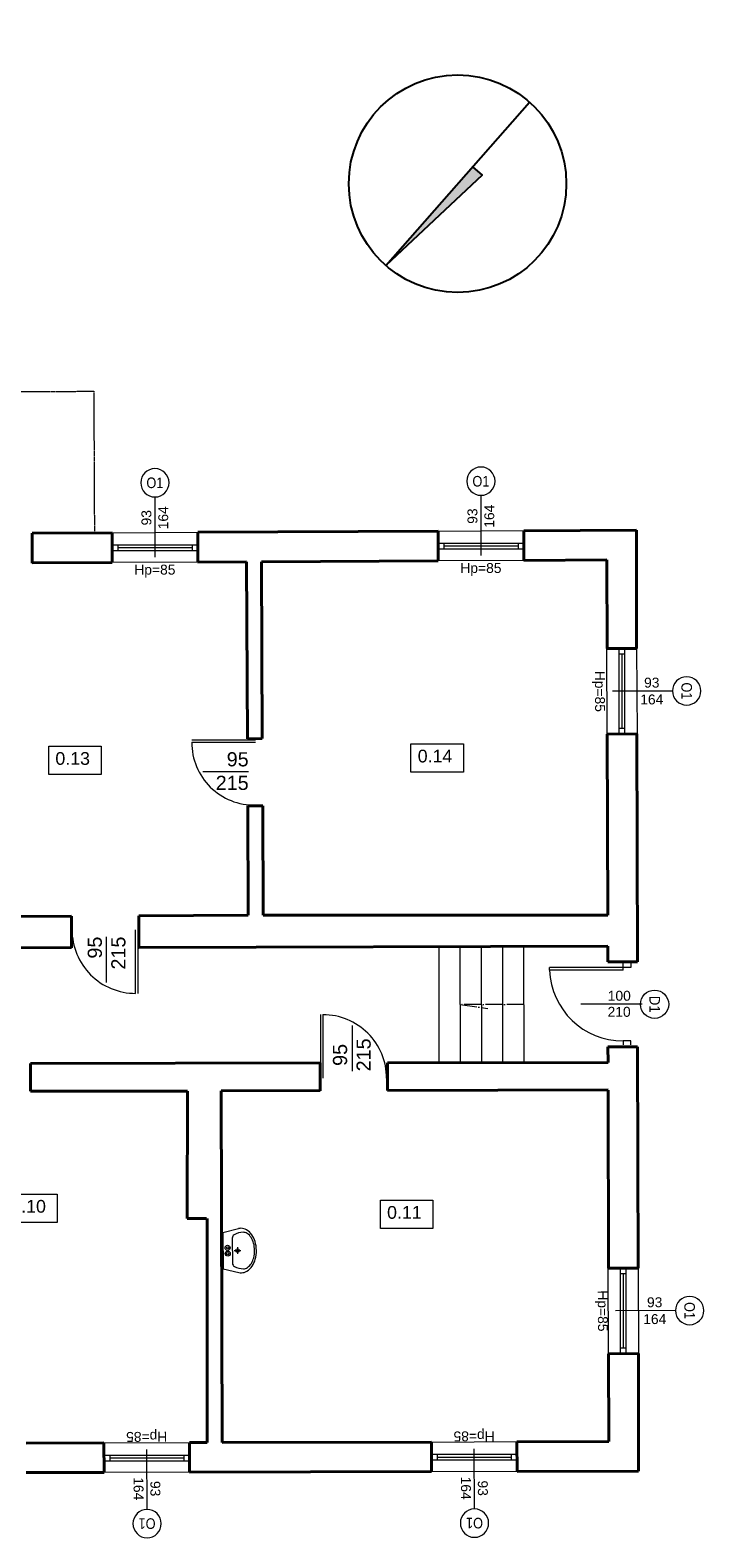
# Model space of a CAD drawing. Header units: millimetres. Extents: x -94648 to 68781, y -29623 to 11990.
# Tile 103 of 181: x -34298 to -33345, y 3193 to 5324. Entities that reach past the tile are written whole.
import ezdxf
from ezdxf.enums import TextEntityAlignment as Align

# ---------------------------------------------------------------- set-up
doc = ezdxf.new("R2010")
doc.units = ezdxf.units.MM
for name, pattern in [('1', [0]), ('ACAD_ISO04W100', [30, 24, -3, 0, -3]), ('BUD', [0]), ('KOC', [2, 1.5, -0.5])]:
    doc.linetypes.add(name, pattern=pattern)
for name, color, linetype, lineweight in [('-DRZWI I OKNA', 4, 'Continuous', 5), ('-wyposażenie sanitarne', 45, 'Continuous', 5), ('1_opisy', 9, 'Continuous', 5), ('A_POWTARZALNE$0$A21_DRZWI_OKNA', 153, 'Continuous', 15), ('A_POWTARZALNE$0$DRZWI OPIS', 2, 'Continuous', 15), ('A_POWTARZALNE$0$OKNA OPIS', 153, 'Continuous', 20), ('A_POWTARZALNE$0$opisy drzwi okien', 3, 'Continuous', 15), ('cienkie', 3, 'Continuous', 20), ('Osie', 50, 'ACAD_ISO04W100', 5), ('SDR_L_1', 7, '1', 18), ('Ściany', 7, 'Continuous', 40)]:
    doc.layers.add(name, color=color, linetype=linetype, lineweight=lineweight)
doc.layers.add('-podklad', color=8, linetype='Continuous')
doc.styles.add('A_POWTARZALNE$0$ISO', font='arial.ttf')
doc.styles.add('BIKWYM', font='BIKROMSW.SHX', dxfattribs={"width": 0.8})
doc.styles.get("Standard").update_dxf_attribs({"font": 'arial.ttf'})
doc.styles.add('wojtek', font='arial.ttf', dxfattribs={"height": 100})

# ---------------------------------------------------------------- blocks, each defined once
blk = doc.blocks.new('n')
at = {"linetype": 'BUD'}
h = blk.add_hatch(color=8, dxfattribs=at)
h.dxf.hatch_style = 1
h.paths.add_polyline_path([(11822, -6435.2), (11882.6, -5816.1), (11882.6, -6435.2)])
at = {"color": 8, "linetype": 'BUD'}
for points in [[(11882.6, -6435.2), (11822, -6435.2), (11882.6, -5816.1)], [(11882.6, -5816.1), (11882.6, -6841.3)]]:
    blk.add_lwpolyline(points, dxfattribs=at)
blk.add_circle((11882.6, -6328.7), 512.6, dxfattribs=at)
blk = doc.blocks.new('SPUST1')
at = {"color": 8}
for p, q in [((-4.5, 0), (4.5, 0)), ((0, -4.5), (0, 4.5))]:
    blk.add_line(p, q, dxfattribs=at)
blk.add_circle((0, 0), 2.5, dxfattribs=at)
blk = doc.blocks.new('d_laz18')
at = {"color": 8}
for p, q in [((-24.6, 0), (-29.6, 21.3)), ((24.6, 0), (29.6, 21.3)), ((-24.6, 0), (24.6, 0)), ((-17, 12.8), (17, 12.8))]:
    blk.add_line(p, q, dxfattribs=at)
for points in [[(29.6, 21.3, 0.058054), (30, 24.6, 0.136232), (27.9, 32.1, 0.10696), (21.2, 39.2, 0.08147), (11.9, 43.6, 0.069567), (0, 45.2, 0.069567), (-11.9, 43.6, 0.08147), (-21.2, 39.2, 0.10696), (-27.9, 32.1, 0.136232), (-30, 24.6, 0.136232)], [(24.6, 27.5, 0.14832), (23, 32.9, 0.107111), (17.4, 38.3, 0.07605), (9.8, 41.5, 0.062928), (0, 42.8, 0.062928), (-9.8, 41.5, 0.07605), (-17.4, 38.3, 0.107111), (-23, 32.9, 0.14832), (-24.6, 27.5, 0.14832)], [(-30, 24.6, 0.058054), (-29.6, 21.3, 0.10696)]]:
    blk.add_lwpolyline(points, format="xyb", dxfattribs=at)
for centre, radius in [((-3.9, 6.4), 3.44), ((-3.9, 6.4), 1.48), ((3.9, 6.4), 3.44), ((3.9, 6.4), 1.48)]:
    blk.add_circle(centre, radius, dxfattribs=at)
for centre, radius, start, end in [((0, 27.5), 24.6, 180, 210), ((0, 27.5), 24.6, 330, 0), ((-17, 17.7), 4.92, 210, 270), ((17, 17.7), 4.92, 270, 330)]:
    blk.add_arc(centre, radius, start, end, dxfattribs=at)
at = {"color": 8, "xscale": 0.9836065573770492, "yscale": 0.9836065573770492, "zscale": 0.9836065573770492}
blk.add_blockref('SPUST1', (0, 19.7), dxfattribs=at)
at = {"color": 8, "style": 'BIKWYM', "width": 0.85}
for tag, p in [('OPIS1_W', (-9.7, -17.7)), ('OPIS3_W', (-10.7, -49.2)), ('OPIS2_W', (-10.2, -33.6))]:
    blk.add_attdef(tag, p, '', height=12.5, dxfattribs=at)
at = {"color": 8, "style": 'BIKWYM', "width": 0.85, "flags": 1}
for tag, p in [('OPIS4_N', (-10.7, -64.7)), ('OPIS5_N', (-11.6, -81.5)), ('OPIS6_N', (-11.1, -97.4)), ('OPIS7_N', (-11.1, -113.4))]:
    blk.add_attdef(tag, p, '', height=12.5, dxfattribs=at)
blk = doc.blocks.new('A_POWTARZALNE$0$znak okna')
at = {"color": 8, "linetype": 'Continuous'}
blk.add_line((0, -85), (0, 0), dxfattribs=at)
at = {"layer": 'A_POWTARZALNE$0$opisy drzwi okien', "color": 8}
blk.add_circle((0, -105), 20, dxfattribs=at)
at = {"color": 8, "style": 'A_POWTARZALNE$0$ISO'}
for tag, rotation, p in [('HP', 360, (0, 5.5)), ('SO', 90, (-5, -50.3)), ('HO', 90, (18.8, -50.3))]:
    blk.add_attdef(tag, text='', height=14, rotation=rotation, dxfattribs=at).set_placement(p, align=Align.CENTER)
at = {"layer": 'A_POWTARZALNE$0$opisy drzwi okien', "color": 8, "style": 'A_POWTARZALNE$0$ISO', "width": 0.7927}
blk.add_attdef('OX', text='', height=15, dxfattribs=at).set_placement((-12, -112.5), (12, -112.5), align=Align.FIT)
blk = doc.blocks.new('A_POWTARZALNE$0$drzwi 104 mur')
at = {"color": 8, "linetype": 'Continuous'}
for p, q in [((0.1, 47), (-93.8, 47)), ((-93.8, 43.5), (-93.8, 47)), ((0.1, 43.5), (-93.8, 43.5)), ((0.1, 47), (0.1, 52)), ((10.1, 47), (0.1, 47)), ((0.1, 43.5), (0.1, 47)), ((10.1, 52), (10.1, 47)), ((24.7, 0), (-24.7, 0)), ((10.1, -47), (0.1, -47)), ((0.1, -47), (0.1, -52)), ((10.1, -52), (10.1, -47))]:
    blk.add_line(p, q, dxfattribs=at)
blk.add_arc((0.1, 47), 94, 182.1338, 270, dxfattribs=at)
blk = doc.blocks.new('A_POWTARZALNE$0$znak drzwi')
at = {"color": 8, "linetype": 'ByBlock'}
blk.add_line((0, 84.2), (0, 0), dxfattribs=at)
at = {"layer": 'A_POWTARZALNE$0$opisy drzwi okien', "color": 8}
blk.add_circle((0, 104.2), 20, dxfattribs=at)
at = {"color": 8, "linetype": 'ByBlock', "style": 'A_POWTARZALNE$0$ISO'}
for tag, p in [('S', (-5, 54.2)), ('H', (17.7, 54.2))]:
    blk.add_attdef(tag, text='', height=14, rotation=90, dxfattribs=at).set_placement(p, align=Align.CENTER)
at = {"layer": 'A_POWTARZALNE$0$opisy drzwi okien', "color": 8, "style": 'A_POWTARZALNE$0$ISO', "width": 0.824464}
blk.add_attdef('DX', text='', height=15, dxfattribs=at).set_placement((-12, 96.7), (12, 96.7), align=Align.FIT)
blk = doc.blocks.new('Goscimiec_parter')
at = {"layer": '-DRZWI I OKNA', "color": 8}
for p, q in [((-34182, 4613.7), (-34061, 4614.3)), ((-33721, 4616), (-33600, 4616.6)), ((-34181.8, 4596.6), (-34060.9, 4596.6)), ((-34181.8, 4588.6), (-34060.9, 4588.6)), ((-34173.8, 4596.6), (-34173.8, 4588.6)), ((-34173.8, 4592.6), (-34068.9, 4592.6)), ((-34068.9, 4596.6), (-34068.9, 4588.6)), ((-33720.8, 4598.9), (-33599.9, 4598.9)), ((-33720.8, 4590.9), (-33599.9, 4590.9)), ((-33712.8, 4598.9), (-33712.8, 4590.9)), ((-33712.8, 4594.9), (-33607.9, 4594.9)), ((-33607.9, 4598.9), (-33607.9, 4590.9)), ((-34060.8, 4572.1), (-34181.8, 4571.5)), ((-33599.8, 4574.4), (-33720.8, 4573.8)), ((-33481.9, 4329), (-33482.5, 4450)), ((-33465.4, 4450), (-33465.4, 4329.1)), ((-33457.4, 4442), (-33465.4, 4442)), ((-33461.4, 4442), (-33461.4, 4337.1)), ((-33457.4, 4450), (-33457.4, 4329.1)), ((-33440.3, 4450.2), (-33439.7, 4329.2)), ((-33457.4, 4337.1), (-33465.4, 4337.1)), ((-33979.2, 4320.6), (-34069.2, 4320.6)), ((-34069.1, 4317.6), (-33979.2, 4317.6)), ((-34053.8, 4276.3), (-33989, 4276.3)), ((-34148.7, 3962.6), (-34148.7, 4052.5)), ((-34145.7, 4052.5), (-34145.7, 3962.6)), ((-34189.9, 3978), (-34189.9, 4042.7)), ((-33886.8, 3842.6), (-33886.8, 3932.5)), ((-33883.8, 3932.5), (-33883.8, 3842.6)), ((-33842.6, 3917.1), (-33842.6, 3852.4)), ((-33479.9, 3453.2), (-33480.5, 3574.2)), ((-33463.5, 3574.2), (-33463.5, 3453.3)), ((-33455.5, 3566.2), (-33463.5, 3566.2)), ((-33459.5, 3566.2), (-33459.5, 3461.3)), ((-33455.5, 3574.2), (-33455.5, 3453.3)), ((-33438.3, 3574.4), (-33437.7, 3453.4)), ((-33455.5, 3461.3), (-33463.5, 3461.3)), ((-34193.6, 3327.1), (-34072.6, 3327.7)), ((-33730.6, 3328.4), (-33609.7, 3329)), ((-34193.4, 3310), (-34072.5, 3310)), ((-34185.4, 3310), (-34185.4, 3302)), ((-34185.4, 3306), (-34080.5, 3306)), ((-34080.5, 3310), (-34080.5, 3302)), ((-33730.4, 3311.2), (-33609.6, 3311.2)), ((-33730.4, 3303.2), (-33609.5, 3303.2)), ((-33722.4, 3311.2), (-33722.4, 3303.2)), ((-33722.4, 3307.2), (-33617.6, 3307.2)), ((-33617.6, 3311.2), (-33617.6, 3303.2)), ((-34193.4, 3302), (-34072.5, 3302)), ((-34072.4, 3285.8), (-34193.4, 3285.5)), ((-33609.4, 3286.8), (-33730.4, 3286.2))]:
    blk.add_line(p, q, dxfattribs=at)
for centre, radius, start, end in [((-33981.5, 4316.5), 87.7, 179.2963, 271.4589), ((-34148.9, 4052.4), 89.8, 179.9504, 270.1198), ((-33883.7, 3842.6), 89.8, 359.9504, 90.1198)]:
    blk.add_arc(centre, radius, start, end, dxfattribs=at)
at = {"layer": '1_opisy', "color": 8}
for points in [[(-34271.6, 4311.9), (-34197.4, 4311.9), (-34197.4, 4271.8), (-34271.6, 4271.8)], [(-33759.4, 4315.3), (-33685.1, 4315.3), (-33685.1, 4275.2), (-33759.4, 4275.2)], [(-34333.9, 3678.9), (-34259.7, 3678.9), (-34259.7, 3638.8), (-34333.9, 3638.8)], [(-33802.6, 3670.3), (-33728.4, 3670.3), (-33728.4, 3630.2), (-33802.6, 3630.2)]]:
    blk.add_lwpolyline(points, close=True, dxfattribs=at)
at = {"layer": 'cienkie', "color": 8}
for p, q in [((-33720.2, 4028.6), (-33719.8, 3864.6)), ((-33690.2, 4028.6), (-33689.8, 3864.6)), ((-33660.2, 4028.7), (-33659.8, 3864.7)), ((-33630.2, 4028.8), (-33629.8, 3864.8)), ((-33600.2, 4028.8), (-33599.8, 3864.8))]:
    blk.add_line(p, q, dxfattribs=at)
at = {"layer": 'Osie', "color": 8}
for p, q in [((-33600, 3946.8), (-33690, 3946.8)), ((-33690, 3946.8), (-33650.8, 3941.3))]:
    blk.add_line(p, q, dxfattribs=at)
at = {"layer": 'SDR_L_1', "color": 8, "linetype": 'KOC', "lineweight": 18}
for p, q in [((-34607.3, 4811.8), (-34207.9, 4813.6)), ((-34207.9, 4813.6), (-34207, 4613.9))]:
    blk.add_line(p, q, dxfattribs=at)
at = {"layer": 'Ściany', "color": 8, "linetype": 'BUD'}
for p, q in [((-34182, 4613.7), (-34295, 4613.2)), ((-33721, 4615.9), (-34061, 4614.3)), ((-33440.7, 4617.3), (-33600, 4616.5)), ((-33482.7, 4617.1), (-33482.7, 4617.2)), ((-33440.3, 4450.2), (-33440.7, 4617.3)), ((-33482.1, 4450.1), (-33482.4, 4575.1)), ((-33440.5, 4575.3), (-33440.6, 4575.3)), ((-33481.3, 4073.1), (-33481.9, 4329)), ((-33439.2, 4007.2), (-33440, 4329.2)), ((-33480.8, 3865.1), (-33480.9, 3887.1)), ((-33480.2, 3574.2), (-33480.8, 3826)), ((-33479.7, 3329.2), (-33479.9, 3453.2)), ((-33437.5, 3287.4), (-33437.9, 3453.4)), ((-34303.6, 3326.9), (-34193.6, 3327.1)), ((-33609.7, 3328.9), (-33479.7, 3329.2)), ((-34303.4, 3285.2), (-34193.4, 3285.5)), ((-34072.4, 3285.8), (-33730.4, 3286.6)), ((-33609.4, 3286.9), (-33437.5, 3287.4))]:
    blk.add_line(p, q, dxfattribs=at)
at = {"layer": 'Ściany', "color": 8}
for p, q in [((-34294.8, 4570.6), (-34295, 4613.2)), ((-34181.8, 4571.5), (-34182, 4613.7)), ((-34060.8, 4572.1), (-34061, 4614.3)), ((-33720.8, 4573.8), (-33721, 4616)), ((-33599.8, 4574.4), (-33600, 4616.6)), ((-34294.8, 4571), (-34181.8, 4571.5)), ((-34060.8, 4572.1), (-33991.8, 4572.5)), ((-33990.6, 4322.5), (-33991.8, 4572.5)), ((-33970.8, 4572.5), (-33720.8, 4573.8)), ((-33969.6, 4322.6), (-33970.8, 4572.5)), ((-33599.8, 4574.5), (-33482.4, 4575.1)), ((-33482.4, 4450.1), (-33440.3, 4450.2)), ((-33481.9, 4329), (-33439.7, 4329.2)), ((-33990.6, 4322.5), (-33969.6, 4322.6)), ((-33990.1, 4227.5), (-33969.1, 4227.6)), ((-33989.4, 4073.2), (-33990.1, 4227.5)), ((-33968.4, 4073.2), (-33969.1, 4227.6)), ((-34486.4, 4070.7), (-34239.4, 4071.9)), ((-34239.3, 4026.9), (-34239.4, 4071.9)), ((-34144.4, 4072.4), (-33989.4, 4073.2)), ((-34144.4, 4072.4), (-34144.3, 4027.6)), ((-33968.4, 4073.2), (-33481.3, 4073.1)), ((-34144.3, 4027.6), (-33481.2, 4029.1)), ((-33481.2, 4029.1), (-33481, 4007.1)), ((-34632.7, 4026.5), (-34239.3, 4027.4)), ((-33481, 4007.1), (-33439.2, 4007.2)), ((-33480.9, 3887.1), (-33439, 3887.2)), ((-33438.3, 3574.4), (-33439, 3887.2)), ((-34297.6, 3863.3), (-33887.8, 3864.2)), ((-34297.5, 3824.4), (-34297.6, 3863.3)), ((-33887.8, 3824.8), (-33887.8, 3864.2)), ((-33792.8, 3864.4), (-33480.8, 3865.1)), ((-33792.8, 3825.5), (-33792.8, 3864.4)), ((-34297.5, 3824.4), (-34075.6, 3824.3)), ((-34075.7, 3644.3), (-34075.6, 3824.3)), ((-34027.8, 3824.8), (-33887.8, 3825.1)), ((-34026.6, 3327.8), (-34027.8, 3824.8)), ((-33792.8, 3825.5), (-33480.8, 3826.2)), ((-34048.7, 3644.3), (-34075.7, 3644.3)), ((-34047.6, 3327.8), (-34047.6, 3644.3)), ((-33480.5, 3574.2), (-33438.3, 3574.4)), ((-33479.9, 3453.2), (-33437.7, 3453.4)), ((-34193.4, 3285.5), (-34193.6, 3327.1)), ((-34072.4, 3285.8), (-34072.6, 3327.7)), ((-34072.6, 3327.7), (-34047.6, 3327.7)), ((-34026.6, 3327.8), (-33730.6, 3328.4)), ((-33730.4, 3286.2), (-33730.6, 3328.4)), ((-33609.4, 3286.8), (-33609.7, 3329))]:
    blk.add_line(p, q, dxfattribs=at)
at = {"layer": '-wyposażenie sanitarne', "color": 8, "lineweight": 18, "xscale": 1.047199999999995, "yscale": 1.047199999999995, "zscale": 1.047199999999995, "rotation": 270.6173124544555}
blk.add_blockref('d_laz18', (-34025.3, 3598.8), dxfattribs=at)
at = {"layer": 'A_POWTARZALNE$0$A21_DRZWI_OKNA', "color": 8, "xscale": 1.104972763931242, "yscale": 1.104972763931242, "zscale": 1.104972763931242, "rotation": 359.9999857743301}
blk.add_blockref('A_POWTARZALNE$0$drzwi 104 mur', (-33459.7, 3947.2), dxfattribs=at)
at = {"layer": 'A_POWTARZALNE$0$DRZWI OPIS', "color": 8}
ref = blk.add_blockref('A_POWTARZALNE$0$znak drzwi', (-33519.2, 3947.2), dxfattribs=dict(at, rotation=270.0001772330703))
ref.add_attrib('H', '210', dxfattribs={"layer": '0', "color": 8, "linetype": 'ByBlock', "height": 14, "rotation": 0.0002, "style": 'A_POWTARZALNE$0$ISO'}).set_placement((-33465.1, 3929.5), align=Align.CENTER)
ref.add_attrib('S', '100', dxfattribs={"layer": '0', "color": 8, "linetype": 'ByBlock', "height": 14, "rotation": 0.0002, "style": 'A_POWTARZALNE$0$ISO'}).set_placement((-33464.9, 3952.2), align=Align.CENTER)
ref.add_attrib('DX', 'D1', dxfattribs={"layer": 'A_POWTARZALNE$0$opisy drzwi okien', "color": 8, "height": 15, "rotation": 270.0002, "style": 'A_POWTARZALNE$0$ISO', "width": 0.895951}).set_placement((-33422.3, 3959.2), (-33422.3, 3935.2), align=Align.FIT)
at = {"layer": 'A_POWTARZALNE$0$OKNA OPIS', "color": 8}
ref = blk.add_blockref('A_POWTARZALNE$0$znak okna', (-34121.5, 4579.2), dxfattribs=dict(at, xscale=-1, rotation=180.0001772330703))
ref.add_attrib('HP', 'Hp=85', dxfattribs={"layer": '0', "color": 8, "height": 14, "rotation": 0.0002, "style": 'A_POWTARZALNE$0$ISO'}).set_placement((-34121.5, 4554.5), align=Align.CENTER)
ref.add_attrib('HO', '164', dxfattribs={"layer": '0', "color": 8, "height": 14, "rotation": 90.0002, "style": 'A_POWTARZALNE$0$ISO'}).set_placement((-34102.7, 4634.8), align=Align.CENTER)
ref.add_attrib('SO', '93', dxfattribs={"layer": '0', "color": 8, "height": 14, "rotation": 90.0002, "style": 'A_POWTARZALNE$0$ISO'}).set_placement((-34126.5, 4634.8), align=Align.CENTER)
ref.add_attrib('OX', 'O1', dxfattribs={"layer": 'A_POWTARZALNE$0$opisy drzwi okien', "color": 8, "height": 15, "rotation": 0.0002, "style": 'A_POWTARZALNE$0$ISO', "width": 0.858565}).set_placement((-34133.5, 4676.7), (-34109.5, 4676.7), align=Align.FIT)
ref = blk.add_blockref('A_POWTARZALNE$0$znak okna', (-33660.5, 4581.5), dxfattribs=dict(at, xscale=-1, rotation=180.0001772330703))
ref.add_attrib('HP', 'Hp=85', dxfattribs={"layer": '0', "color": 8, "height": 14, "rotation": 0.0002, "style": 'A_POWTARZALNE$0$ISO'}).set_placement((-33660.5, 4556.8), align=Align.CENTER)
ref.add_attrib('HO', '164', dxfattribs={"layer": '0', "color": 8, "height": 14, "rotation": 90.0002, "style": 'A_POWTARZALNE$0$ISO'}).set_placement((-33641.7, 4637), align=Align.CENTER)
ref.add_attrib('SO', '93', dxfattribs={"layer": '0', "color": 8, "height": 14, "rotation": 90.0002, "style": 'A_POWTARZALNE$0$ISO'}).set_placement((-33665.5, 4637.1), align=Align.CENTER)
ref.add_attrib('OX', 'O1', dxfattribs={"layer": 'A_POWTARZALNE$0$opisy drzwi okien', "color": 8, "height": 15, "rotation": 0.0002, "style": 'A_POWTARZALNE$0$ISO', "width": 0.858565}).set_placement((-33672.5, 4678.9), (-33648.5, 4678.9), align=Align.FIT)
ref = blk.add_blockref('A_POWTARZALNE$0$znak okna', (-33474.6, 4389.5), dxfattribs=dict(at, xscale=-1, rotation=90.27296496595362))
ref.add_attrib('HP', 'Hp=85', dxfattribs={"layer": '0', "color": 8, "height": 14, "rotation": 270.273, "style": 'A_POWTARZALNE$0$ISO'}).set_placement((-33499.2, 4389.4), align=Align.CENTER)
ref.add_attrib('HO', '164', dxfattribs={"layer": '0', "color": 8, "height": 14, "rotation": 0.273, "style": 'A_POWTARZALNE$0$ISO'}).set_placement((-33418.9, 4371), align=Align.CENTER)
ref.add_attrib('SO', '93', dxfattribs={"layer": '0', "color": 8, "height": 14, "rotation": 0.273, "style": 'A_POWTARZALNE$0$ISO'}).set_placement((-33418.9, 4394.8), align=Align.CENTER)
ref.add_attrib('OX', 'O1', dxfattribs={"layer": 'A_POWTARZALNE$0$opisy drzwi okien', "color": 8, "height": 15, "rotation": 270.273, "style": 'A_POWTARZALNE$0$ISO', "width": 0.858565}).set_placement((-33377.1, 4402), (-33377, 4378), align=Align.FIT)
ref = blk.add_blockref('A_POWTARZALNE$0$znak okna', (-33470.4, 3513.8), dxfattribs=dict(at, xscale=-1, rotation=90.27296496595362))
ref.add_attrib('HP', 'Hp=85', dxfattribs={"layer": '0', "color": 8, "height": 14, "rotation": 270.273, "style": 'A_POWTARZALNE$0$ISO'}).set_placement((-33495.1, 3513.7), align=Align.CENTER)
ref.add_attrib('HO', '164', dxfattribs={"layer": '0', "color": 8, "height": 14, "rotation": 0.273, "style": 'A_POWTARZALNE$0$ISO'}).set_placement((-33414.7, 3495.2), align=Align.CENTER)
ref.add_attrib('SO', '93', dxfattribs={"layer": '0', "color": 8, "height": 14, "rotation": 0.273, "style": 'A_POWTARZALNE$0$ISO'}).set_placement((-33414.8, 3519), align=Align.CENTER)
ref.add_attrib('OX', 'O1', dxfattribs={"layer": 'A_POWTARZALNE$0$opisy drzwi okien', "color": 8, "height": 15, "rotation": 270.273, "style": 'A_POWTARZALNE$0$ISO', "width": 0.858565}).set_placement((-33373, 3526.2), (-33372.8, 3502.2), align=Align.FIT)
ref = blk.add_blockref('A_POWTARZALNE$0$znak okna', (-34133, 3318.1), dxfattribs=dict(at, xscale=-1, rotation=0.2729649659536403))
ref.add_attrib('HP', 'Hp=85', dxfattribs={"layer": '0', "color": 8, "height": 14, "rotation": 180.273, "style": 'A_POWTARZALNE$0$ISO'}).set_placement((-34133.1, 3342.8), align=Align.CENTER)
ref.add_attrib('HO', '164', dxfattribs={"layer": '0', "color": 8, "height": 14, "rotation": 270.273, "style": 'A_POWTARZALNE$0$ISO'}).set_placement((-34151.6, 3262.4), align=Align.CENTER)
ref.add_attrib('SO', '93', dxfattribs={"layer": '0', "color": 8, "height": 14, "rotation": 270.273, "style": 'A_POWTARZALNE$0$ISO'}).set_placement((-34127.8, 3262.5), align=Align.CENTER)
ref.add_attrib('OX', 'O1', dxfattribs={"layer": 'A_POWTARZALNE$0$opisy drzwi okien', "color": 8, "height": 15, "rotation": 180.273, "style": 'A_POWTARZALNE$0$ISO', "width": 0.858565}).set_placement((-34120.6, 3220.7), (-34144.6, 3220.6), align=Align.FIT)
ref = blk.add_blockref('A_POWTARZALNE$0$znak okna', (-33670.1, 3318.8), dxfattribs=dict(at, xscale=-1, rotation=0.2729649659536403))
ref.add_attrib('HP', 'Hp=85', dxfattribs={"layer": '0', "color": 8, "height": 14, "rotation": 180.273, "style": 'A_POWTARZALNE$0$ISO'}).set_placement((-33670.2, 3343.5), align=Align.CENTER)
ref.add_attrib('HO', '164', dxfattribs={"layer": '0', "color": 8, "height": 14, "rotation": 270.273, "style": 'A_POWTARZALNE$0$ISO'}).set_placement((-33688.7, 3263.2), align=Align.CENTER)
ref.add_attrib('SO', '93', dxfattribs={"layer": '0', "color": 8, "height": 14, "rotation": 270.273, "style": 'A_POWTARZALNE$0$ISO'}).set_placement((-33664.8, 3263.2), align=Align.CENTER)
ref.add_attrib('OX', 'O1', dxfattribs={"layer": 'A_POWTARZALNE$0$opisy drzwi okien', "color": 8, "height": 15, "rotation": 180.273, "style": 'A_POWTARZALNE$0$ISO', "width": 0.858565}).set_placement((-33657.6, 3221.4), (-33681.6, 3221.3), align=Align.FIT)
at = {"layer": '-DRZWI I OKNA', "color": 8, "char_height": 20, "width": 122.219}
for insert, attachment_point, rotation in [((-33988.9, 4249.8), 9, 359.985), ((-34216.5, 4042.8), 3, 90.015), ((-33816.1, 3852.3), 7, 90.015)]:
    blk.add_mtext(' 95\\P215', dxfattribs=dict(at, insert=insert, attachment_point=attachment_point, rotation=rotation))
at = {"layer": '1_opisy', "color": 8, "lineweight": 0, "char_height": 21.613, "width": 68.508, "attachment_point": 1, "style": 'wojtek'}
for s, insert in [('{\\H0.83285x;0.14}  ', (-33749.9, 4307)), ('{\\H0.83285x;0.13}', (-34262.2, 4303.6)), ('{\\H0.83285x;0.10} ', (-34324.5, 3670.6)), ('{\\H0.83285x;0.11}  ', (-33793.2, 3662))]:
    blk.add_mtext(s, dxfattribs=dict(at, insert=insert))

msp = doc.modelspace()

# ---------------------------------------------------------------- block references
at = {"layer": '-podklad'}
msp.add_blockref('Goscimiec_parter', (0, 0), dxfattribs=at)
at = {"color": 8, "linetype": 'BUD', "xscale": 0.2999999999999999, "yscale": 0.2999999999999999, "zscale": 0.2999999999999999, "rotation": 138.6311777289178}
msp.add_blockref('n', (-32273.08828, 1326.09118), dxfattribs=at)

doc.saveas('drawing.dxf')
